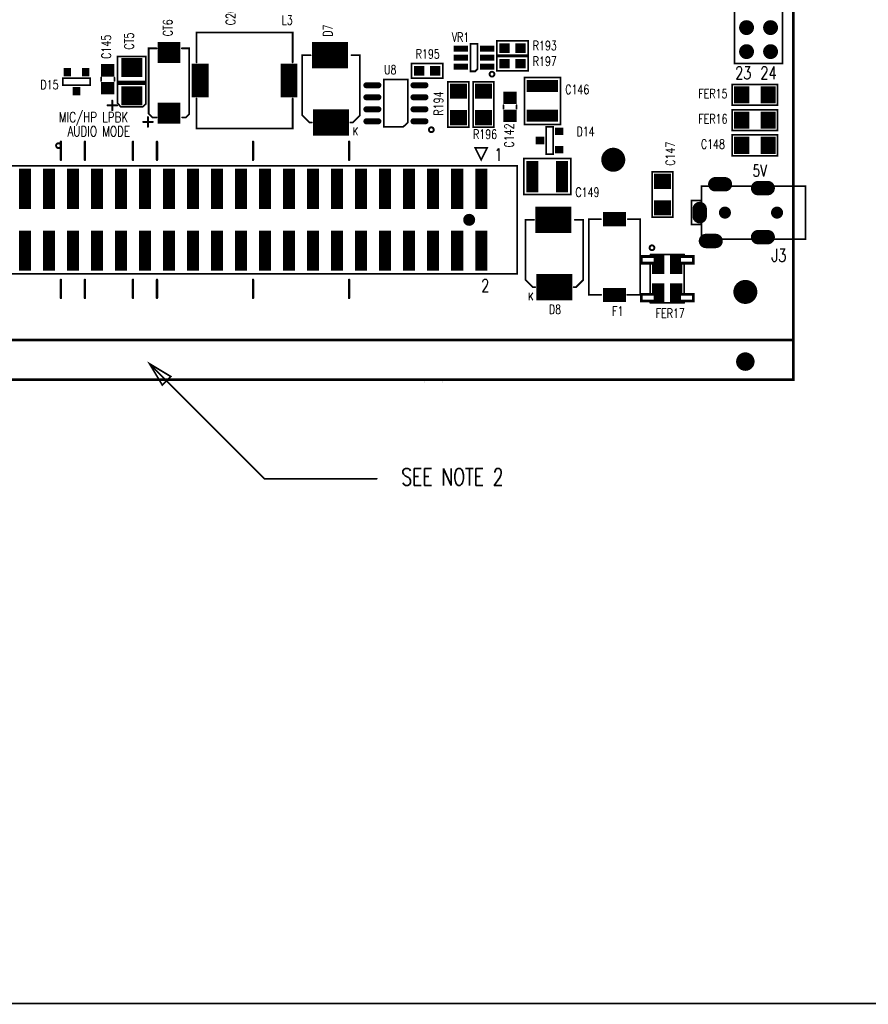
# Model space of a CAD drawing. Extents: x -3908 to 11948, y -2965 to 7442.
# Tile 3 of 42: x 1578 to 5112, y -2965 to 1133. Entities that reach past the tile are written whole.
import ezdxf
from ezdxf.enums import TextEntityAlignment as Align

# ---------------------------------------------------------------- set-up
doc = ezdxf.new("R2010")
doc.units = 0
doc.header["$MEASUREMENT"] = 0
for name, pattern in [('TRMIDX_0', [2, 1, 1]), ('TRMIDX_1', [2, 1, 1]), ('TRMIDX_2', [2, 1, 1]), ('TRMIDX_3', [2, 1, 1])]:
    doc.linetypes.add(name, pattern=pattern)
doc.layers.get('0').update_dxf_attribs({"linetype": 'CONTINUOUS'})
for name, color, linetype in [('2D_LINE_00', 7, 'CONTINUOUS'), ('2D_LINE_26', 7, 'CONTINUOUS'), ('2D_LINE_27', 7, 'CONTINUOUS'), ('BOARD_OUTLINE_00', 7, 'CONTINUOUS'), ('PADS_TOP', 9, 'CONTINUOUS'), ('PADS_XR_27', 7, 'CONTINUOUS'), ('PART_NAME_01', 7, 'CONTINUOUS'), ('PART_TOP_2DLINE_00', 7, 'CONTINUOUS'), ('PART_TOP_2DLINE_01', 7, 'CONTINUOUS'), ('PART_TOP_COPPER_01', 7, 'CONTINUOUS'), ('TEXT_26', 7, 'CONTINUOUS'), ('TEXT_27', 7, 'CONTINUOUS')]:
    doc.layers.add(name, color=color, linetype=linetype)
doc.styles.add('W5', font='simplex', dxfattribs={"width": 0.75})
doc.styles.add('W7', font='simplex', dxfattribs={"width": 0.75})
doc.styles.add('W8', font='simplex', dxfattribs={"width": 0.75})

# ---------------------------------------------------------------- blocks, each defined once
blk = doc.blocks.new('SMOOTH_11$11')
at = {"const_width": 5.55}
blk.add_lwpolyline([(-2.8, 0, 1), (2.8, 0, 1)], format="xyb", close=True, dxfattribs=at)
blk = doc.blocks.new('BOARD_167')
at = {"layer": 'BOARD_OUTLINE_00', "const_width": 11.1}
blk.add_lwpolyline([(0, 165), (0, 7495), (5000, 7495), (5000, 165)], close=True, dxfattribs=at)
at = {"layer": 'BOARD_OUTLINE_00'}
blk.add_blockref('SMOOTH_11$11', (5000, 165), dxfattribs=at)
blk = doc.blocks.new('DRAWING_64')
at = {"layer": '2D_LINE_00', "const_width": 7}
blk.add_lwpolyline([(355, -6.25), (16205, -6.25), (16205, -10406.25), (355, -10406.25)], close=True, dxfattribs=at)
blk = doc.blocks.new('SMOOTH_10')
at = {"const_width": 5}
blk.add_lwpolyline([(-2.5, 0, 1), (2.5, 0, 1)], format="xyb", close=True, dxfattribs=at)
blk = doc.blocks.new('DRAWING_148')
at = {"layer": '2D_LINE_26', "const_width": 10}
blk.add_lwpolyline([(0, 0), (0, 75)], dxfattribs=at)
at = {"layer": '2D_LINE_26'}
for p in [(0, 75), (0, 0)]:
    blk.add_blockref('SMOOTH_10', p, dxfattribs=at)
blk = doc.blocks.new('DRAWING_149')
at = {"layer": '2D_LINE_26', "const_width": 10}
blk.add_lwpolyline([(0, 0), (0, 75)], dxfattribs=at)
at = {"layer": '2D_LINE_26'}
for p in [(0, 75), (0, 0)]:
    blk.add_blockref('SMOOTH_10', p, dxfattribs=at)
blk = doc.blocks.new('DRAWING_150')
at = {"layer": '2D_LINE_26', "const_width": 10}
blk.add_lwpolyline([(0, 0), (0, 75)], dxfattribs=at)
at = {"layer": '2D_LINE_26'}
for p in [(0, 75), (0, 0)]:
    blk.add_blockref('SMOOTH_10', p, dxfattribs=at)
blk = doc.blocks.new('DRAWING_151')
at = {"layer": '2D_LINE_26', "const_width": 10}
blk.add_lwpolyline([(0, 0), (0, 75)], dxfattribs=at)
at = {"layer": '2D_LINE_26'}
for p in [(0, 75), (0, 0)]:
    blk.add_blockref('SMOOTH_10', p, dxfattribs=at)
blk = doc.blocks.new('DRAWING_152')
at = {"layer": '2D_LINE_26', "const_width": 10}
blk.add_lwpolyline([(0, 0), (0, 75)], dxfattribs=at)
at = {"layer": '2D_LINE_26'}
for p in [(0, 75), (0, 0)]:
    blk.add_blockref('SMOOTH_10', p, dxfattribs=at)
blk = doc.blocks.new('DRAWING_153')
at = {"layer": '2D_LINE_26', "const_width": 10}
blk.add_lwpolyline([(0, 0), (0, 75)], dxfattribs=at)
at = {"layer": '2D_LINE_26'}
for p in [(0, 75), (0, 0)]:
    blk.add_blockref('SMOOTH_10', p, dxfattribs=at)
blk = doc.blocks.new('DRAWING_154')
at = {"layer": '2D_LINE_26', "const_width": 10}
blk.add_lwpolyline([(0, 0), (0, 75)], dxfattribs=at)
at = {"layer": '2D_LINE_26'}
for p in [(0, 75), (0, 0)]:
    blk.add_blockref('SMOOTH_10', p, dxfattribs=at)
blk = doc.blocks.new('DRAWING_155')
at = {"layer": '2D_LINE_26', "const_width": 10}
blk.add_lwpolyline([(0, 0), (0, 75)], dxfattribs=at)
at = {"layer": '2D_LINE_26'}
for p in [(0, 75), (0, 0)]:
    blk.add_blockref('SMOOTH_10', p, dxfattribs=at)
blk = doc.blocks.new('DRAWING_156')
at = {"layer": '2D_LINE_26', "const_width": 10}
blk.add_lwpolyline([(0, 0), (0, 75)], dxfattribs=at)
at = {"layer": '2D_LINE_26'}
for p in [(0, 75), (0, 0)]:
    blk.add_blockref('SMOOTH_10', p, dxfattribs=at)
blk = doc.blocks.new('DRAWING_157')
at = {"layer": '2D_LINE_26', "const_width": 10}
blk.add_lwpolyline([(0, 0), (0, 75)], dxfattribs=at)
at = {"layer": '2D_LINE_26'}
for p in [(0, 75), (0, 0)]:
    blk.add_blockref('SMOOTH_10', p, dxfattribs=at)
blk = doc.blocks.new('DRAWING_158')
at = {"layer": '2D_LINE_26', "const_width": 10}
blk.add_lwpolyline([(0, 0), (0, 75)], dxfattribs=at)
at = {"layer": '2D_LINE_26'}
for p in [(0, 75), (0, 0)]:
    blk.add_blockref('SMOOTH_10', p, dxfattribs=at)
blk = doc.blocks.new('DRAWING_159')
at = {"layer": '2D_LINE_26', "const_width": 10}
blk.add_lwpolyline([(0, 0), (0, 75)], dxfattribs=at)
at = {"layer": '2D_LINE_26'}
for p in [(0, 75), (0, 0)]:
    blk.add_blockref('SMOOTH_10', p, dxfattribs=at)
blk = doc.blocks.new('DRAWING_234')
at = {"layer": '2D_LINE_26', "const_width": 8}
blk.add_lwpolyline([(10, 0, 1), (-10, 0, 1)], format="xyb", close=True, dxfattribs=at)
blk = doc.blocks.new('DRAWING_241')
at = {"layer": '2D_LINE_26', "const_width": 8}
blk.add_lwpolyline([(10, 0, 1), (-10, 0, 1)], format="xyb", close=True, dxfattribs=at)
blk = doc.blocks.new('DRAWING_249')
at = {"layer": '2D_LINE_26', "const_width": 8}
blk.add_lwpolyline([(10, 0, 1), (-10, 0, 1)], format="xyb", close=True, dxfattribs=at)
blk = doc.blocks.new('SMOOTH_8')
at = {"const_width": 4}
blk.add_lwpolyline([(-2, 0, 1), (2, 0, 1)], format="xyb", close=True, dxfattribs=at)
blk = doc.blocks.new('DRAWING_257')
at = {"layer": '2D_LINE_26', "const_width": 8}
for points in [[(0, 0), (-20, 0)], [(0, 0), (0, 20)], [(0, 0), (0, -20)], [(0, 0), (20, 0)]]:
    blk.add_lwpolyline(points, dxfattribs=at)
at = {"layer": '2D_LINE_26'}
for p in [(-20, 0), (0, 20), (0, 0), (0, 0), (0, 0), (0, 0), (20, 0), (0, -20)]:
    blk.add_blockref('SMOOTH_8', p, dxfattribs=at)
blk = doc.blocks.new('DRAWING_258')
at = {"layer": '2D_LINE_26', "const_width": 8}
for points in [[(0, 0), (-20, 0)], [(0, 0), (0, 20)], [(0, 0), (0, -20)], [(0, 0), (20, 0)]]:
    blk.add_lwpolyline(points, dxfattribs=at)
at = {"layer": '2D_LINE_26'}
for p in [(-20, 0), (0, 20), (0, 0), (0, 0), (0, 0), (0, 0), (20, 0), (0, -20)]:
    blk.add_blockref('SMOOTH_8', p, dxfattribs=at)
blk = doc.blocks.new('SMOOTH_11')
at = {"const_width": 5.5}
blk.add_lwpolyline([(-2.75, 0, 1), (2.75, 0, 1)], format="xyb", close=True, dxfattribs=at)
blk = doc.blocks.new('DRAWING_270')
at = {"layer": '2D_LINE_27', "const_width": 11}
blk.add_lwpolyline([(0, 0), (5000, 0)], dxfattribs=at)
at = {"layer": '2D_LINE_27'}
for p in [(0, 0), (5000, 0)]:
    blk.add_blockref('SMOOTH_11', p, dxfattribs=at)
blk = doc.blocks.new('DRAWING_468')
at = {"layer": '2D_LINE_26', "const_width": 8}
blk.add_lwpolyline([(10, 0, 1), (-10, 0, 1)], format="xyb", close=True, dxfattribs=at)
blk = doc.blocks.new('SMOOTH_7')
at = {"const_width": 3.5}
blk.add_lwpolyline([(-1.75, 0, 1), (1.75, 0, 1)], format="xyb", close=True, dxfattribs=at)
blk = doc.blocks.new('DRAWING_530')
at = {"layer": '2D_LINE_27', "const_width": 7}
blk.add_lwpolyline([(-1, 1), (87.4, -52), (52, -87.4)], close=True, dxfattribs=at)
blk.add_lwpolyline([(0, 0), (477.5, -477.5), (945, -477.5)], dxfattribs=at)
at = {"layer": '2D_LINE_27'}
for p in [(-1, 1), (0, 0), (87.4, -52), (52, -87.4), (477.5, -477.5), (945, -477.5)]:
    blk.add_blockref('SMOOTH_7', p, dxfattribs=at)
blk = doc.blocks.new('PART_BODY_TOP_280')
at = {"layer": 'PART_TOP_2DLINE_01', "const_width": 7}
for points in [[(0, 110), (433, 110), (433, -110), (0, -110)], [(434, 50), (474, 50), (474, -50), (434, -50)]]:
    blk.add_lwpolyline(points, close=True, dxfattribs=at)
at = {"layer": 'PART_TOP_2DLINE_01'}
for p in [(0, 110), (433, 110), (434, 50), (474, 50), (434, -50), (474, -50), (0, -110), (433, -110)]:
    blk.add_blockref('SMOOTH_7', p, dxfattribs=at)
blk = doc.blocks.new('PAD_0')
at = {"const_width": 30}
blk.add_lwpolyline([(-15, -15), (15, -15, 1), (15, 15), (-15, 15, 1)], format="xyb", close=True, dxfattribs=at)
blk = doc.blocks.new('STK_TOP_12')
at = {"layer": 'PADS_TOP', "rotation": 90}
blk.add_blockref('PAD_0', (0, 0), dxfattribs=at)
blk = doc.blocks.new('PAD_2')
at = {"const_width": 30}
blk.add_lwpolyline([(-20, -15), (20, -15, 1), (20, 15), (-20, 15, 1)], format="xyb", close=True, dxfattribs=at)
blk = doc.blocks.new('STK_TOP_11')
at = {"layer": 'PADS_TOP'}
blk.add_blockref('PAD_2', (0, 0), dxfattribs=at)
blk = doc.blocks.new('PAD_4')
at = {"const_width": 25}
blk.add_lwpolyline([(0, -12.5, 1), (0, 12.5, 1)], format="xyb", close=True, dxfattribs=at)
blk = doc.blocks.new('STK_TOP_13')
at = {"layer": 'PADS_TOP'}
blk.add_blockref('PAD_4', (0, 0), dxfattribs=at)
blk = doc.blocks.new('SYM_TOP_6')
for name, p in [('STK_TOP_11', (177, 102)), ('STK_TOP_11', (394, 118)), ('PART_BODY_TOP_280', (0, 0)), ('STK_TOP_12', (440, 0)), ('STK_TOP_13', (118, 0)), ('STK_TOP_13', (335, 0)), ('STK_TOP_11', (177, -102)), ('STK_TOP_11', (355, -118))]:
    blk.add_blockref(name, p)
blk = doc.blocks.new('PART_TOP_0')
blk.add_blockref('SYM_TOP_6', (0, 0))
at = {"layer": 'PART_NAME_01', "style": 'W7', "width": 0.75}
blk.add_text('J3', height=53.9, rotation=180, dxfattribs=at).set_placement((110, 177.5), align=Align.MIDDLE_CENTER)
blk = doc.blocks.new('PAD_6')
at = {"const_width": 50}
blk.add_lwpolyline([(0, -25, 1), (0, 25, 1)], format="xyb", close=True, dxfattribs=at)
blk = doc.blocks.new('STK_TOP_20')
at = {"layer": 'PADS_TOP'}
blk.add_blockref('PAD_6', (0, 0), dxfattribs=at)
blk = doc.blocks.new('SYM_TOP_8')
blk.add_blockref('STK_TOP_20', (0, 0))
blk = doc.blocks.new('PART_TOP_2')
blk.add_blockref('SYM_TOP_8', (0, 0))
blk = doc.blocks.new('STK_TOP_26')
at = {"layer": 'PADS_TOP'}
blk.add_blockref('PAD_6', (0, 0), dxfattribs=at)
blk = doc.blocks.new('SYM_TOP_10')
blk.add_blockref('STK_TOP_26', (0, 0))
blk = doc.blocks.new('PART_TOP_8')
blk.add_blockref('SYM_TOP_10', (0, 0))
blk = doc.blocks.new('PAD_13')
at = {"const_width": 38.5}
blk.add_lwpolyline([(0, -19.25, 1), (0, 19.25, 1)], format="xyb", close=True, dxfattribs=at)
blk = doc.blocks.new('STK_TOP_248')
at = {"layer": 'PADS_TOP'}
blk.add_blockref('PAD_13', (0, 0), dxfattribs=at)
blk = doc.blocks.new('SYM_TOP_133')
blk.add_blockref('STK_TOP_248', (0, 0))
blk = doc.blocks.new('PART_TOP_14')
blk.add_blockref('SYM_TOP_133', (0, 0))
blk = doc.blocks.new('PART_BODY_TOP_304')
at = {"layer": 'PART_TOP_2DLINE_01', "const_width": 7}
blk.add_lwpolyline([(-98, 75), (98, 75), (98, -75), (-98, -75)], close=True, dxfattribs=at)
at = {"layer": 'PART_TOP_2DLINE_01'}
for p in [(-98, 75), (98, 75), (-98, -75), (98, -75)]:
    blk.add_blockref('SMOOTH_7', p, dxfattribs=at)
blk = doc.blocks.new('PAD_18')
at = {"const_width": 50}
blk.add_lwpolyline([(-65, 0), (65, 0)], dxfattribs=at)
blk = doc.blocks.new('STK_TOP_49')
at = {"layer": 'PADS_TOP', "rotation": 90}
blk.add_blockref('PAD_18', (0, 0), dxfattribs=at)
blk = doc.blocks.new('SYM_TOP_30')
for name, p in [('STK_TOP_49', (-62, 0)), ('STK_TOP_49', (62, 0)), ('PART_BODY_TOP_304', (0, 0))]:
    blk.add_blockref(name, p)
blk = doc.blocks.new('PART_TOP_17')
blk.add_blockref('SYM_TOP_30', (0, 0))
at = {"layer": 'PART_NAME_01', "style": 'W5', "width": 0.75}
blk.add_text('C146', height=38.5, rotation=270, dxfattribs=at).set_placement((47.5, -145), align=Align.MIDDLE_CENTER)
blk = doc.blocks.new('PART_TOP_18')
blk.add_blockref('SYM_TOP_30', (0, 0))
at = {"layer": 'PART_NAME_01', "style": 'W5', "width": 0.75}
blk.add_text('C149', height=38.5, dxfattribs=at).set_placement((167.5, -65), align=Align.MIDDLE_CENTER)
blk = doc.blocks.new('PART_BODY_TOP_309')
at = {"layer": 'PART_TOP_2DLINE_00', "const_width": 7}
blk.add_lwpolyline([(-105, -45), (-105, 45), (-90, 59.1), (105, 59.1), (105, -59.1), (-92.5, -59.1)], close=True, dxfattribs=at)
blk.add_lwpolyline([(-10, -59.1), (-10, 59.1), (-5, 59.1), (-5, -59), (0, -59), (0, 59.1)], dxfattribs=at)
at = {"layer": 'PART_TOP_2DLINE_00'}
for p in [(-105, 45), (-90, 59.1), (-10, 59.1), (-5, 59.1), (0, 59.1), (105, 59.1), (-105, -45), (-92.5, -59.1), (-10, -59.1), (-5, -59), (0, -59), (105, -59.1)]:
    blk.add_blockref('SMOOTH_7', p, dxfattribs=at)
blk = doc.blocks.new('PAD_20')
at = {"const_width": 79}
blk.add_lwpolyline([(-43.5, 0), (43.5, 0)], dxfattribs=at)
blk = doc.blocks.new('STK_TOP_55')
at = {"layer": 'PADS_TOP', "rotation": 90}
blk.add_blockref('PAD_20', (0, 0), dxfattribs=at)
blk = doc.blocks.new('SYM_TOP_35')
for name, p in [('STK_TOP_55', (-59.1, 0)), ('STK_TOP_55', (59.1, 0)), ('PART_BODY_TOP_309', (0, 0))]:
    blk.add_blockref(name, p)
blk = doc.blocks.new('PART_TOP_19')
blk.add_blockref('SYM_TOP_35', (0, 0))
at = {"layer": 'PART_NAME_01', "style": 'W5', "width": 0.75}
blk.add_text('CT5', height=38.5, dxfattribs=at).set_placement((168.75, 11.25), align=Align.MIDDLE_CENTER)
blk = doc.blocks.new('PART_BODY_TOP_319')
at = {"layer": 'PART_TOP_2DLINE_00', "const_width": 7}
for points in [[(-55.1, 143.7), (-70.9, 143.7), (-84.6, 129.9), (-84.6, -143.7), (-53.1, -143.7)], [(51.2, -143.7), (84.6, -143.7), (84.6, 128), (68.9, 143.7), (51.2, 143.7)]]:
    blk.add_lwpolyline(points, dxfattribs=at)
at = {"layer": 'PART_TOP_2DLINE_00'}
for p in [(-84.6, 129.9), (-70.9, 143.7), (-55.1, 143.7), (51.2, 143.7), (68.9, 143.7), (84.6, 128), (-84.6, -143.7), (-53.1, -143.7), (51.2, -143.7), (84.6, -143.7)]:
    blk.add_blockref('SMOOTH_7', p, dxfattribs=at)
blk = doc.blocks.new('PAD_24')
at = {"const_width": 87}
blk.add_lwpolyline([(-47, 0), (47, 0)], dxfattribs=at)
blk = doc.blocks.new('STK_TOP_64')
at = {"layer": 'PADS_TOP'}
blk.add_blockref('PAD_24', (0, 0), dxfattribs=at)
blk = doc.blocks.new('SYM_TOP_45')
for name, p in [('STK_TOP_64', (0, 126)), ('PART_BODY_TOP_319', (0, 0)), ('STK_TOP_64', (0, -126))]:
    blk.add_blockref(name, p)
blk = doc.blocks.new('PART_TOP_24')
blk.add_blockref('SYM_TOP_45', (0, 0))
at = {"layer": 'PART_NAME_01', "style": 'W5', "width": 0.75}
blk.add_text('CT6', height=38.5, rotation=270, dxfattribs=at).set_placement((5, -228.75), align=Align.MIDDLE_CENTER)
blk = doc.blocks.new('PART_BODY_TOP_285')
at = {"layer": 'PART_TOP_2DLINE_00', "const_width": 7}
for points in [[(-1350, 225), (1350, 225), (1350, -225), (-1350, -225)], [(-1200, -250), (-1175, -300), (-1225, -300)]]:
    blk.add_lwpolyline(points, close=True, dxfattribs=at)
at = {"layer": 'PART_TOP_2DLINE_00'}
for p in [(-1350, 225), (1350, 225), (-1350, -225), (1350, -225), (-1200, -250), (-1225, -300), (-1175, -300)]:
    blk.add_blockref('SMOOTH_7', p, dxfattribs=at)
blk = doc.blocks.new('PAD_44')
at = {"const_width": 50}
blk.add_lwpolyline([(-83.5, 0), (83.5, 0)], dxfattribs=at)
blk = doc.blocks.new('STK_TOP_27')
at = {"layer": 'PADS_TOP', "rotation": 90}
blk.add_blockref('PAD_44', (0, 0), dxfattribs=at)
blk = doc.blocks.new('STK_TOP_28')
at = {"layer": 'PADS_TOP'}
blk.add_blockref('PAD_4', (0, 0), dxfattribs=at)
blk = doc.blocks.new('SYM_TOP_11')
for name, p in [('PART_BODY_TOP_285', (0, 0)), ('STK_TOP_27', (-1200, 128)), ('STK_TOP_27', (-1100, 128)), ('STK_TOP_27', (-1000, 128)), ('STK_TOP_27', (-900, 128)), ('STK_TOP_27', (-800, 128)), ('STK_TOP_27', (-700, 128)), ('STK_TOP_27', (-600, 128)), ('STK_TOP_27', (-500, 128)), ('STK_TOP_27', (-400, 128)), ('STK_TOP_27', (-300, 128)), ('STK_TOP_27', (-200, 128)), ('STK_TOP_27', (-100, 128)), ('STK_TOP_27', (0, 128)), ('STK_TOP_27', (100, 128)), ('STK_TOP_27', (200, 128)), ('STK_TOP_27', (300, 128)), ('STK_TOP_27', (400, 128)), ('STK_TOP_27', (500, 128)), ('STK_TOP_27', (600, 128)), ('STK_TOP_27', (700, 128)), ('STK_TOP_27', (800, 128)), ('STK_TOP_27', (900, 128)), ('STK_TOP_27', (1000, 128)), ('STK_TOP_27', (1100, 128)), ('STK_TOP_27', (1200, 128)), ('STK_TOP_28', (-1150, 0)), ('STK_TOP_28', (1150, 0)), ('STK_TOP_27', (-1200, -129)), ('STK_TOP_27', (-1100, -129)), ('STK_TOP_27', (-1000, -129)), ('STK_TOP_27', (-900, -129)), ('STK_TOP_27', (-800, -129)), ('STK_TOP_27', (-700, -129)), ('STK_TOP_27', (-600, -129)), ('STK_TOP_27', (-500, -129)), ('STK_TOP_27', (-400, -129)), ('STK_TOP_27', (-300, -129)), ('STK_TOP_27', (-200, -129)), ('STK_TOP_27', (-100, -129)), ('STK_TOP_27', (0, -129)), ('STK_TOP_27', (100, -129)), ('STK_TOP_27', (200, -129)), ('STK_TOP_27', (300, -129)), ('STK_TOP_27', (400, -129)), ('STK_TOP_27', (500, -129)), ('STK_TOP_27', (600, -129)), ('STK_TOP_27', (700, -129)), ('STK_TOP_27', (800, -129)), ('STK_TOP_27', (900, -129)), ('STK_TOP_27', (1000, -129)), ('STK_TOP_27', (1100, -129)), ('STK_TOP_27', (1200, -129))]:
    blk.add_blockref(name, p)
blk = doc.blocks.new('PART_TOP_38')
blk.add_blockref('SYM_TOP_11', (0, 0))
at = {"layer": 'PART_NAME_01', "style": 'W7', "width": 0.75}
blk.add_text('P4', height=53.9, rotation=180, dxfattribs=at).set_placement((927.5, 382.5))
blk = doc.blocks.new('PART_BODY_TOP_328')
at = {"layer": 'PART_TOP_2DLINE_01', "const_width": 7}
for points in [[(-140, 80), (-140, 90), (-110, 120), (140, 120), (140, 85)], [(-140, -80), (-140, -90), (-110, -120), (140, -120), (140, -85)]]:
    blk.add_lwpolyline(points, dxfattribs=at)
at = {"layer": 'PART_TOP_2DLINE_01'}
for p in [(-110, 120), (140, 120), (-140, 90), (-140, 80), (140, 85), (-140, -80), (140, -85), (-140, -90), (-110, -120), (140, -120)]:
    blk.add_blockref('SMOOTH_7', p, dxfattribs=at)
blk = doc.blocks.new('PAD_51')
at = {"const_width": 110}
blk.add_lwpolyline([(-75, 0), (75, 0)], dxfattribs=at)
blk = doc.blocks.new('STK_TOP_77')
at = {"layer": 'PADS_TOP', "rotation": 90}
blk.add_blockref('PAD_51', (0, 0), dxfattribs=at)
blk = doc.blocks.new('SYM_TOP_54')
for name, p in [('STK_TOP_77', (-140, 0)), ('PART_BODY_TOP_328', (0, 0)), ('STK_TOP_77', (140, 5))]:
    blk.add_blockref(name, p)
blk = doc.blocks.new('PART_TOP_44')
blk.add_blockref('SYM_TOP_54', (0, 0))
at = {"layer": 'PART_NAME_01', "style": 'W5', "width": 0.75}
blk.add_text('D7', height=38.5, dxfattribs=at).set_placement((242.5, 13.75), align=Align.MIDDLE_CENTER)
blk = doc.blocks.new('PART_TOP_45')
blk.add_blockref('SYM_TOP_54', (0, 0))
at = {"layer": 'PART_NAME_01', "style": 'W5', "width": 0.75}
blk.add_text('D8', height=38.5, rotation=270, dxfattribs=at).set_placement((-232.5, -2.5), align=Align.MIDDLE_CENTER)
blk = doc.blocks.new('SMOOTH_11$811023622')
at = {"const_width": 5.91}
blk.add_lwpolyline([(-3, 0, 1), (3, 0, 1)], format="xyb", close=True, dxfattribs=at)
blk = doc.blocks.new('PART_BODY_TOP_332')
at = {"layer": 'PART_TOP_2DLINE_00', "const_width": 7}
for points in [[(-70.1, 100.4), (70.5, 100.4)], [(-71.3, 59.8), (-71.3, -58.7)], [(70.9, -58.3), (70.9, 58.7)], [(-70.9, -100.4), (70.5, -100.4)]]:
    blk.add_lwpolyline(points, dxfattribs=at)
at = {"layer": 'PART_TOP_COPPER_01', "linetype": 'TRMIDX_0', "const_width": 11.8}
blk.add_lwpolyline([(-17.7, 92.5), (-108.3, 92.5), (-108.3, 65), (-57.1, 65), (-57.1, 25.6), (-17.7, 25.6)], close=True, dxfattribs=at)
at = {"layer": 'PART_TOP_COPPER_01', "linetype": 'TRMIDX_1', "const_width": 11.8}
blk.add_lwpolyline([(108.3, 92.5), (17.7, 92.5), (17.7, 25.6), (57.1, 25.6), (57.1, 65), (108.3, 65)], close=True, dxfattribs=at)
at = {"layer": 'PART_TOP_COPPER_01', "linetype": 'TRMIDX_3', "const_width": 11.8}
blk.add_lwpolyline([(-17.7, -25.6), (-57.1, -25.6), (-57.1, -65), (-108.3, -65), (-108.3, -92.5), (-17.7, -92.5)], close=True, dxfattribs=at)
at = {"layer": 'PART_TOP_COPPER_01', "linetype": 'TRMIDX_2', "const_width": 11.8}
blk.add_lwpolyline([(108.3, -65), (57.1, -65), (57.1, -25.6), (17.7, -25.6), (17.7, -92.5), (108.3, -92.5)], close=True, dxfattribs=at)
at = {"layer": 'PART_TOP_2DLINE_00'}
for p in [(-70.1, 100.4), (70.5, 100.4), (-71.3, 59.8), (70.9, 58.7), (-71.3, -58.7), (70.9, -58.3), (-70.9, -100.4), (70.5, -100.4)]:
    blk.add_blockref('SMOOTH_7', p, dxfattribs=at)
at = {"layer": 'PART_TOP_COPPER_01'}
for p in [(-108.3, 92.5), (-17.7, 92.5), (17.7, 92.5), (108.3, 92.5), (-108.3, 65), (-57.1, 65), (57.1, 65), (108.3, 65), (-57.1, 25.6), (-17.7, 25.6), (17.7, 25.6), (57.1, 25.6), (-57.1, -25.6), (-17.7, -25.6), (17.7, -25.6), (57.1, -25.6), (-108.3, -65), (-57.1, -65), (57.1, -65), (108.3, -65), (-108.3, -92.5), (-17.7, -92.5), (17.7, -92.5), (108.3, -92.5)]:
    blk.add_blockref('SMOOTH_11$811023622', p, dxfattribs=at)
blk = doc.blocks.new('PAD_55')
at = {"const_width": 39}
blk.add_lwpolyline([(-33.5, 0), (33.5, 0)], dxfattribs=at)
blk = doc.blocks.new('STK_TOP_81')
at = {"layer": 'PADS_TOP', "rotation": 90}
blk.add_blockref('PAD_55', (0, 0), dxfattribs=at)
blk = doc.blocks.new('SYM_TOP_58')
for name, p in [('PART_BODY_TOP_332', (0, 0)), ('STK_TOP_81', (-37.4, 59.1)), ('STK_TOP_81', (37.4, 59.1)), ('STK_TOP_81', (-37.4, -59.1)), ('STK_TOP_81', (37.4, -59.1))]:
    blk.add_blockref(name, p)
blk = doc.blocks.new('PART_TOP_50')
blk.add_blockref('SYM_TOP_58', (0, 0))
at = {"layer": 'PART_NAME_01', "style": 'W5', "width": 0.75}
blk.add_text('FER17', height=38.5, dxfattribs=at).set_placement((12.5, -143.75), align=Align.MIDDLE_CENTER)
blk = doc.blocks.new('PART_BODY_TOP_344')
at = {"layer": 'PART_TOP_2DLINE_01', "const_width": 7}
blk.add_lwpolyline([(-57, 15), (47, 15), (57, 5), (57, -15), (-57, -15)], close=True, dxfattribs=at)
at = {"layer": 'PART_TOP_2DLINE_01'}
for p in [(-57, 15), (47, 15), (57, 5), (-57, -15), (57, -15)]:
    blk.add_blockref('SMOOTH_7', p, dxfattribs=at)
blk = doc.blocks.new('PAD_65')
at = {"const_width": 15}
blk.add_lwpolyline([(-25, 0), (25, 0)], dxfattribs=at)
blk = doc.blocks.new('PAD_66')
at = {"const_width": 25}
blk.add_lwpolyline([(-30, 0), (30, 0)], dxfattribs=at)
blk = doc.blocks.new('STK_TOP_96')
at = {"layer": 'PADS_TOP', "rotation": 90}
blk.add_blockref('PAD_66', (0, 0), dxfattribs=at)
at = {"layer": 'PADS_XR_27', "rotation": 90}
blk.add_blockref('PAD_65', (0, 0), dxfattribs=at)
blk = doc.blocks.new('SYM_TOP_70')
for name, p in [('STK_TOP_96', (-38, 55)), ('STK_TOP_96', (0, 55)), ('STK_TOP_96', (38, 55)), ('PART_BODY_TOP_344', (0, 0)), ('STK_TOP_96', (-38, -55)), ('STK_TOP_96', (0, -55)), ('STK_TOP_96', (38, -55))]:
    blk.add_blockref(name, p)
blk = doc.blocks.new('PART_TOP_59')
blk.add_blockref('SYM_TOP_70', (0, 0))
at = {"layer": 'PART_NAME_01', "style": 'W5', "width": 0.75}
blk.add_text('VR1', height=38.5, rotation=90, dxfattribs=at).set_placement((-85, -56.2), align=Align.MIDDLE_CENTER)
blk = doc.blocks.new('PART_BODY_TOP_346')
at = {"layer": 'PART_TOP_2DLINE_00', "const_width": 7}
blk.add_lwpolyline([(-80, -50), (98.4, -50), (98.4, 50), (-98.4, 50), (-98.4, -30)], close=True, dxfattribs=at)
at = {"layer": 'PART_TOP_2DLINE_00'}
for p in [(-98.4, 50), (98.4, 50), (-98.4, -30), (-80, -50), (98.4, -50)]:
    blk.add_blockref('SMOOTH_7', p, dxfattribs=at)
blk = doc.blocks.new('PAD_68')
at = {"const_width": 12.5}
blk.add_lwpolyline([(-25, -6.25), (25, -6.25, 1), (25, 6.25), (-25, 6.25, 1)], format="xyb", close=True, dxfattribs=at)
blk = doc.blocks.new('STK_TOP_102')
at = {"layer": 'PADS_TOP', "rotation": 90}
blk.add_blockref('PAD_68', (0, 0), dxfattribs=at)
at = {"layer": 'PADS_XR_27', "rotation": 90}
blk.add_blockref('PAD_68', (0, 0), dxfattribs=at)
blk = doc.blocks.new('SYM_TOP_72')
for name, p in [('STK_TOP_102', (-75, 98)), ('STK_TOP_102', (-25, 98)), ('STK_TOP_102', (25, 98)), ('STK_TOP_102', (75, 98)), ('PART_BODY_TOP_346', (0, 0)), ('STK_TOP_102', (-75, -98)), ('STK_TOP_102', (-25, -98)), ('STK_TOP_102', (25, -98)), ('STK_TOP_102', (75, -98))]:
    blk.add_blockref(name, p)
blk = doc.blocks.new('PART_TOP_61')
blk.add_blockref('SYM_TOP_72', (0, 0))
at = {"layer": 'PART_NAME_01', "style": 'W5', "width": 0.75}
blk.add_text('U8', height=38.5, rotation=270, dxfattribs=at).set_placement((140, 23.75), align=Align.MIDDLE_CENTER)
blk = doc.blocks.new('PART_BODY_TOP_357')
at = {"layer": 'PART_TOP_2DLINE_01', "const_width": 7}
for points in [[(-200, 75), (-200, 200), (200, 200), (200, 75)], [(200, -75), (200, -200), (-200, -200), (-200, -75)]]:
    blk.add_lwpolyline(points, dxfattribs=at)
at = {"layer": 'PART_TOP_2DLINE_01'}
for p in [(-200, 200), (200, 200), (-200, 75), (200, 75), (-200, -75), (200, -75), (-200, -200), (200, -200)]:
    blk.add_blockref('SMOOTH_7', p, dxfattribs=at)
blk = doc.blocks.new('PAD_70')
at = {"const_width": 70}
blk.add_lwpolyline([(-70, 0), (70, 0)], dxfattribs=at)
blk = doc.blocks.new('STK_TOP_116')
at = {"layer": 'PADS_TOP', "rotation": 90}
blk.add_blockref('PAD_70', (0, 0), dxfattribs=at)
blk = doc.blocks.new('SYM_TOP_83')
for name, p in [('PART_BODY_TOP_357', (0, 0)), ('STK_TOP_116', (-185, 0)), ('STK_TOP_116', (185, 0))]:
    blk.add_blockref(name, p)
blk = doc.blocks.new('PART_TOP_69')
blk.add_blockref('SYM_TOP_83', (0, 0))
at = {"layer": 'PART_NAME_01', "style": 'W5', "width": 0.75}
blk.add_text('L3', height=38.5, dxfattribs=at).set_placement((177.5, 251.25), align=Align.MIDDLE_CENTER)
blk = doc.blocks.new('PAD_78')
at = {"const_width": 1}
blk.add_lwpolyline([(0, -0.5, 1), (0, 0.5, 1)], format="xyb", close=True, dxfattribs=at)
blk = doc.blocks.new('STK_TOP_129')
at = {"layer": 'PADS_TOP'}
blk.add_blockref('PAD_78', (0, 0), dxfattribs=at)
blk = doc.blocks.new('SYM_TOP_103')
for p in [(-37.4, 0), (37.4, 0)]:
    blk.add_blockref('STK_TOP_129', p)
blk = doc.blocks.new('PART_TOP_78')
blk.add_blockref('SYM_TOP_103', (0, 0))
blk = doc.blocks.new('PART_TOP_79')
blk.add_blockref('SYM_TOP_103', (0, 0))
blk = doc.blocks.new('PART_TOP_80')
blk.add_blockref('SYM_TOP_103', (0, 0))
blk = doc.blocks.new('PART_TOP_81')
blk.add_blockref('SYM_TOP_103', (0, 0))
blk = doc.blocks.new('PART_TOP_82')
blk.add_blockref('SYM_TOP_103', (0, 0))
blk = doc.blocks.new('PART_TOP_83')
blk.add_blockref('SYM_TOP_103', (0, 0))
blk = doc.blocks.new('PART_TOP_84')
blk.add_blockref('SYM_TOP_103', (0, 0))
blk = doc.blocks.new('PART_BODY_TOP_434')
at = {"layer": 'PART_TOP_2DLINE_01', "const_width": 7}
blk.add_lwpolyline([(-94.5, 43.3), (94.5, 43.3), (94.5, -43.3), (-94.5, -43.3)], close=True, dxfattribs=at)
at = {"layer": 'PART_TOP_2DLINE_01'}
for p in [(-94.5, 43.3), (94.5, 43.3), (-94.5, -43.3), (94.5, -43.3)]:
    blk.add_blockref('SMOOTH_7', p, dxfattribs=at)
blk = doc.blocks.new('PAD_108')
at = {"const_width": 63}
blk.add_lwpolyline([(-35.5, 0), (35.5, 0)], dxfattribs=at)
blk = doc.blocks.new('STK_TOP_47')
at = {"layer": 'PADS_TOP', "rotation": 90}
blk.add_blockref('PAD_108', (0, 0), dxfattribs=at)
blk = doc.blocks.new('SYM_TOP_140')
for name, p in [('PART_BODY_TOP_434', (0, 0)), ('STK_TOP_47', (-55.1, 0)), ('STK_TOP_47', (55.1, 0))]:
    blk.add_blockref(name, p)
blk = doc.blocks.new('PART_TOP_377')
blk.add_blockref('SYM_TOP_140', (0, 0))
at = {"layer": 'PART_NAME_01', "style": 'W5', "width": 0.75}
blk.add_text('FER15', height=38.5, rotation=180, dxfattribs=at).set_placement((175, -5), align=Align.MIDDLE_CENTER)
blk = doc.blocks.new('PART_TOP_378')
blk.add_blockref('SYM_TOP_140', (0, 0))
at = {"layer": 'PART_NAME_01', "style": 'W5', "width": 0.75}
blk.add_text('FER16', height=38.5, rotation=180, dxfattribs=at).set_placement((175, -5), align=Align.MIDDLE_CENTER)
blk = doc.blocks.new('PART_BODY_TOP_437')
at = {"layer": 'PART_TOP_2DLINE_01', "const_width": 7}
for points in [[(-7.1, 27.6), (7.1, 27.6)], [(-7.1, -27.6), (7.1, -27.6)]]:
    blk.add_lwpolyline(points, dxfattribs=at)
at = {"layer": 'PART_TOP_2DLINE_01'}
for p in [(-7.1, 27.6), (7.1, 27.6), (-7.1, -27.6), (7.1, -27.6)]:
    blk.add_blockref('SMOOTH_7', p, dxfattribs=at)
blk = doc.blocks.new('PAD_110')
at = {"const_width": 52}
blk.add_lwpolyline([(-27.5, 0), (27.5, 0)], dxfattribs=at)
blk = doc.blocks.new('STK_TOP_48')
at = {"layer": 'PADS_TOP', "rotation": 90}
blk.add_blockref('PAD_110', (0, 0), dxfattribs=at)
blk = doc.blocks.new('SYM_TOP_143')
for name, p in [('STK_TOP_48', (-37.4, 0)), ('STK_TOP_48', (37.4, 0)), ('PART_BODY_TOP_437', (0, 0))]:
    blk.add_blockref(name, p)
blk = doc.blocks.new('PART_TOP_421')
blk.add_blockref('SYM_TOP_143', (0, 0))
at = {"layer": 'PART_NAME_01', "style": 'W5', "width": 0.75}
blk.add_text('C142', height=38.5, dxfattribs=at).set_placement((-118.8, 3.7), align=Align.MIDDLE_CENTER)
blk = doc.blocks.new('PART_TOP_422')
blk.add_blockref('SYM_TOP_143', (0, 0))
at = {"layer": 'PART_NAME_01', "style": 'W5', "width": 0.75}
blk.add_text('C145', height=38.5, dxfattribs=at).set_placement((135, 6.25), align=Align.MIDDLE_CENTER)
blk = doc.blocks.new('PART_TOP_425')
blk.add_blockref('SYM_TOP_140', (0, 0))
at = {"layer": 'PART_NAME_01', "style": 'W5', "width": 0.75}
blk.add_text('C147', height=38.5, dxfattribs=at).set_placement((170, -32.5), align=Align.MIDDLE_CENTER)
blk = doc.blocks.new('PART_TOP_426')
blk.add_blockref('SYM_TOP_140', (0, 0))
at = {"layer": 'PART_NAME_01', "style": 'W5', "width": 0.75}
blk.add_text('C148', height=38.5, dxfattribs=at).set_placement((-175, 5), align=Align.MIDDLE_CENTER)
blk = doc.blocks.new('PART_BODY_TOP_436')
at = {"layer": 'PART_TOP_2DLINE_01', "const_width": 7}
blk.add_lwpolyline([(-65, 30), (65, 30), (65, -30), (-65, -30)], close=True, dxfattribs=at)
at = {"layer": 'PART_TOP_2DLINE_01'}
for p in [(-65, 30), (65, 30), (-65, -30), (65, -30)]:
    blk.add_blockref('SMOOTH_7', p, dxfattribs=at)
blk = doc.blocks.new('PAD_106')
at = {"const_width": 40}
blk.add_lwpolyline([(-21.5, 0), (21.5, 0)], dxfattribs=at)
blk = doc.blocks.new('STK_TOP_53')
at = {"layer": 'PADS_TOP'}
blk.add_blockref('PAD_106', (0, 0), dxfattribs=at)
blk = doc.blocks.new('SYM_TOP_142')
for name, p in [('STK_TOP_53', (-33.5, 0)), ('PART_BODY_TOP_436', (0, 0)), ('STK_TOP_53', (33.5, 0))]:
    blk.add_blockref(name, p)
blk = doc.blocks.new('PART_TOP_461')
blk.add_blockref('SYM_TOP_142', (0, 0))
at = {"layer": 'PART_NAME_01', "style": 'W5', "width": 0.75}
blk.add_text('R193', height=38.5, rotation=180, dxfattribs=at).set_placement((-135, -10), align=Align.MIDDLE_CENTER)
blk = doc.blocks.new('PART_TOP_462')
blk.add_blockref('SYM_TOP_142', (0, 0))
at = {"layer": 'PART_NAME_01', "style": 'W5', "width": 0.75}
blk.add_text('R195', height=38.5, rotation=180, dxfattribs=at).set_placement((-2.5, -70), align=Align.MIDDLE_CENTER)
blk = doc.blocks.new('PART_TOP_463')
blk.add_blockref('SYM_TOP_142', (0, 0))
at = {"layer": 'PART_NAME_01', "style": 'W5', "width": 0.75}
blk.add_text('R197', height=38.5, dxfattribs=at).set_placement((135, 10), align=Align.MIDDLE_CENTER)
blk = doc.blocks.new('PART_TOP_471')
blk.add_blockref('SYM_TOP_140', (0, 0))
at = {"layer": 'PART_NAME_01', "style": 'W5', "width": 0.75}
blk.add_text('R194', height=38.5, dxfattribs=at).set_placement((3.7, 82.5), align=Align.MIDDLE_CENTER)
blk = doc.blocks.new('PART_TOP_472')
blk.add_blockref('SYM_TOP_140', (0, 0))
at = {"layer": 'PART_NAME_01', "style": 'W5', "width": 0.75}
blk.add_text('R196', height=38.5, rotation=270, dxfattribs=at).set_placement((-123.75, -6.25), align=Align.MIDDLE_CENTER)
blk = doc.blocks.new('PART_TOP_514')
blk.add_blockref('SYM_TOP_142', (0, 0))
at = {"layer": 'PART_NAME_01', "style": 'W5', "width": 0.75}
blk.add_text('C207', height=38.5, dxfattribs=at).set_placement((-130, 3.7), align=Align.MIDDLE_CENTER)
blk = doc.blocks.new('PART_BODY_TOP_336')
at = {"layer": 'PART_TOP_2DLINE_01', "const_width": 7}
for points in [[(-157.5, 55.5), (-157.5, 107), (157.5, 107), (157.5, 53)], [(157.5, -55.5), (157.5, -107.1), (-157.5, -107.1), (-157.5, -56.4)]]:
    blk.add_lwpolyline(points, dxfattribs=at)
at = {"layer": 'PART_TOP_2DLINE_01'}
for p in [(-157.5, 107), (157.5, 107), (-157.5, 55.5), (157.5, 53), (-157.5, -56.4), (157.5, -55.5), (-157.5, -107.1), (157.5, -107.1)]:
    blk.add_blockref('SMOOTH_7', p, dxfattribs=at)
blk = doc.blocks.new('PAD_114')
at = {"const_width": 59}
blk.add_lwpolyline([(-48, 0), (48, 0)], dxfattribs=at)
blk = doc.blocks.new('STK_TOP_86')
at = {"layer": 'PADS_TOP', "rotation": 90}
blk.add_blockref('PAD_114', (0, 0), dxfattribs=at)
blk = doc.blocks.new('SYM_TOP_62')
for name, p in [('PART_BODY_TOP_336', (0, 0)), ('STK_TOP_86', (-157.5, 0)), ('STK_TOP_86', (157.5, 0))]:
    blk.add_blockref(name, p)
blk = doc.blocks.new('PART_TOP_537')
blk.add_blockref('SYM_TOP_62', (0, 0))
at = {"layer": 'PART_NAME_01', "style": 'W5', "width": 0.75}
blk.add_text('F1', height=38.5, rotation=90, dxfattribs=at).set_placement((225, 13.75), align=Align.MIDDLE_CENTER)
blk = doc.blocks.new('PART_BODY_TOP_508')
at = {"layer": 'PART_TOP_2DLINE_01', "const_width": 7}
for points in [[(-50, 50), (150, 50), (150, -1150), (-50, -1150)], [(-38, 38), (38, 38), (38, -38), (-38, -38)]]:
    blk.add_lwpolyline(points, close=True, dxfattribs=at)
at = {"layer": 'PART_TOP_2DLINE_01'}
for p in [(-50, 50), (-38, 38), (38, 38), (150, 50), (-38, -38), (38, -38), (-50, -1150), (150, -1150)]:
    blk.add_blockref('SMOOTH_7', p, dxfattribs=at)
blk = doc.blocks.new('PAD_122')
at = {"const_width": 37}
blk.add_lwpolyline([(-18.5, 0), (18.5, 0)], dxfattribs=at)
blk = doc.blocks.new('PAD_26')
at = {"const_width": 62}
blk.add_lwpolyline([(-31, 0), (31, 0)], dxfattribs=at)
blk = doc.blocks.new('STK_TOP_337')
at = {"layer": 'PADS_TOP'}
blk.add_blockref('PAD_26', (0, 0), dxfattribs=at)
at = {"layer": 'PADS_XR_27'}
blk.add_blockref('PAD_122', (0, 0), dxfattribs=at)
blk = doc.blocks.new('PAD_123')
at = {"const_width": 18.5}
blk.add_lwpolyline([(0, -9.25, 1), (0, 9.25, 1)], format="xyb", close=True, dxfattribs=at)
blk = doc.blocks.new('PAD_25')
at = {"const_width": 31}
blk.add_lwpolyline([(0, -15.5, 1), (0, 15.5, 1)], format="xyb", close=True, dxfattribs=at)
blk = doc.blocks.new('STK_TOP_336')
at = {"layer": 'PADS_TOP'}
blk.add_blockref('PAD_25', (0, 0), dxfattribs=at)
at = {"layer": 'PADS_XR_27'}
blk.add_blockref('PAD_123', (0, 0), dxfattribs=at)
blk = doc.blocks.new('SYM_TOP_148')
for name, p in [('PART_BODY_TOP_508', (0, 0)), ('STK_TOP_337', (0, 0)), ('STK_TOP_336', (100, 0)), ('STK_TOP_336', (0, -100)), ('STK_TOP_336', (100, -100)), ('STK_TOP_336', (0, -200)), ('STK_TOP_336', (100, -200)), ('STK_TOP_336', (0, -300)), ('STK_TOP_336', (100, -300)), ('STK_TOP_336', (0, -400)), ('STK_TOP_336', (100, -400)), ('STK_TOP_336', (0, -500)), ('STK_TOP_336', (100, -500)), ('STK_TOP_336', (0, -600)), ('STK_TOP_336', (100, -600)), ('STK_TOP_336', (0, -700)), ('STK_TOP_336', (100, -700)), ('STK_TOP_336', (0, -800)), ('STK_TOP_336', (100, -800)), ('STK_TOP_336', (0, -900)), ('STK_TOP_336', (100, -900)), ('STK_TOP_336', (0, -1000)), ('STK_TOP_336', (100, -1000)), ('STK_TOP_336', (0, -1100)), ('STK_TOP_336', (100, -1100))]:
    blk.add_blockref(name, p)
blk = doc.blocks.new('PART_TOP_567')
blk.add_blockref('SYM_TOP_148', (0, 0))
at = {"layer": 'PART_NAME_01', "style": 'W7', "width": 0.75}
blk.add_text('P12', height=53.9, dxfattribs=at).set_placement((-145, -332.5), align=Align.MIDDLE_CENTER)
blk = doc.blocks.new('PART_BODY_TOP_522')
at = {"layer": 'PART_TOP_2DLINE_01', "const_width": 7}
blk.add_lwpolyline([(-57, 15), (57, 15), (57, -15), (-57, -15)], close=True, dxfattribs=at)
at = {"layer": 'PART_TOP_2DLINE_01'}
for p in [(-57, 15), (57, 15), (-57, -15), (57, -15)]:
    blk.add_blockref('SMOOTH_7', p, dxfattribs=at)
blk = doc.blocks.new('PAD_137')
at = {"const_width": 31}
blk.add_lwpolyline([(-17.5, 0), (17.5, 0)], dxfattribs=at)
blk = doc.blocks.new('STK_TOP_97')
at = {"layer": 'PADS_TOP', "rotation": 90}
blk.add_blockref('PAD_137', (0, 0), dxfattribs=at)
blk = doc.blocks.new('SYM_TOP_156')
for name, p in [('STK_TOP_97', (-38, 40)), ('STK_TOP_97', (38, 40)), ('PART_BODY_TOP_522', (0, 0)), ('STK_TOP_97', (0, -40))]:
    blk.add_blockref(name, p)
blk = doc.blocks.new('PART_TOP_608')
blk.add_blockref('SYM_TOP_156', (0, 0))
at = {"layer": 'PART_NAME_01', "style": 'W5', "width": 0.75}
blk.add_text('D14', height=38.5, rotation=90, dxfattribs=at).set_placement((-37.5, 150), align=Align.MIDDLE_CENTER)
blk = doc.blocks.new('PART_TOP_609')
blk.add_blockref('SYM_TOP_156', (0, 0))
at = {"layer": 'PART_NAME_01', "style": 'W5', "width": 0.75}
blk.add_text('D15', height=38.5, dxfattribs=at).set_placement((-112.5, -12.5), align=Align.MIDDLE_CENTER)

msp = doc.modelspace()

# ---------------------------------------------------------------- block references
for name, p in [('DRAWING_64', (-4260, 7445)), ('BOARD_167', (-200, -530)), ('PART_TOP_567', (4605, 2100)), ('PART_TOP_69', (2515, 880)), ('PART_TOP_463', (3630, 950)), ('PART_TOP_609', (1815, 875)), ('DRAWING_241', (3545, 906.2)), ('DRAWING_257', (1963.8, 776.2)), ('DRAWING_258', (2112.5, 707.5)), ('DRAWING_234', (3292.5, 675)), ('PART_TOP_426', (4640, 610)), ('DRAWING_249', (1740, 608.8)), ('DRAWING_151', (1750, 550)), ('DRAWING_150', (1850, 550)), ('DRAWING_149', (2050, 550)), ('DRAWING_148', (2150, 550)), ('DRAWING_155', (2550, 550)), ('DRAWING_153', (2950, 550)), ('PART_TOP_8', (4050, 550)), ('PART_TOP_18', (3775, 480)), ('PART_TOP_50', (4275, 55)), ('DRAWING_468', (4211.2, 183.8)), ('DRAWING_159', (1750, -25)), ('DRAWING_158', (1850, -25)), ('DRAWING_157', (2050, -25)), ('DRAWING_156', (2150, -25)), ('DRAWING_154', (2550, -25)), ('DRAWING_152', (2950, -25)), ('PART_TOP_2', (4600, 0)), ('DRAWING_270', (-200, -200)), ('PART_TOP_14', (4600, -290)), ('DRAWING_530', (2120, -300)), ('PART_TOP_82', (1640, -370)), ('PART_TOP_79', (2015, -370)), ('PART_TOP_78', (2340, -370)), ('PART_TOP_84', (2730, -370)), ('PART_TOP_80', (3300, -375)), ('PART_TOP_83', (4250, -370)), ('PART_TOP_81', (4580, -370))]:
    msp.add_blockref(name, p)
for name, p, rotation in [('PART_TOP_514', (2460, 1290), 90), ('PART_TOP_24', (2200, 870), 180), ('PART_TOP_44', (2875, 845), 90), ('PART_TOP_19', (2045, 875), 90), ('PART_TOP_59', (3470, 975), 270), ('PART_TOP_422', (1945, 885), 90), ('PART_TOP_461', (3630, 1015), 180), ('PART_TOP_462', (3275, 920), 180), ('PART_TOP_61', (3145, 785), 90), ('PART_TOP_471', (3405, 780), 90), ('PART_TOP_472', (3510, 780), 90), ('PART_TOP_17', (3755, 795), 90), ('PART_TOP_377', (4640, 820), 180), ('PART_TOP_421', (3620, 770), 90), ('PART_TOP_378', (4640, 715), 180), ('PART_TOP_608', (3785, 630), 270), ('PART_TOP_425', (4255, 405), 90), ('PART_TOP_38', (2300, 300), 180), ('PART_TOP_0', (4850, 330), 180), ('PART_TOP_45', (3805, 160), 90), ('PART_TOP_537', (4055, 145), 270)]:
    msp.add_blockref(name, p, dxfattribs=dict(rotation=rotation))

# ---------------------------------------------------------------- texts
at = {"layer": 'TEXT_26', "width": 0.75}
for s, height, style, p in [('23', 52.5, 'W8', (4557.5, 885)), ('24', 52.5, 'W8', (4662.5, 885)), ('MIC/HP LPBK', 42, 'W7', (1741.2, 706.2)), ('AUDIO MODE', 42, 'W7', (1777.5, 647.5)), ('K', 31.5, 'W5', (2966.2, 652.5)), ('1', 52.5, 'W8', (3555, 545)), ('5V', 49, 'W7', (4630, 480)), ('2', 52.5, 'W8', (3500, 0)), ('K', 31.5, 'W5', (3696.2, -35))]:
    msp.add_text(s, height=height, dxfattribs=dict(at, style=style)).set_placement(p)
at = {"layer": 'TEXT_27', "style": 'W7', "width": 0.75}
msp.add_text('SEE NOTE 2', height=70, dxfattribs=at).set_placement((3167.5, -805))

doc.saveas('drawing.dxf')
